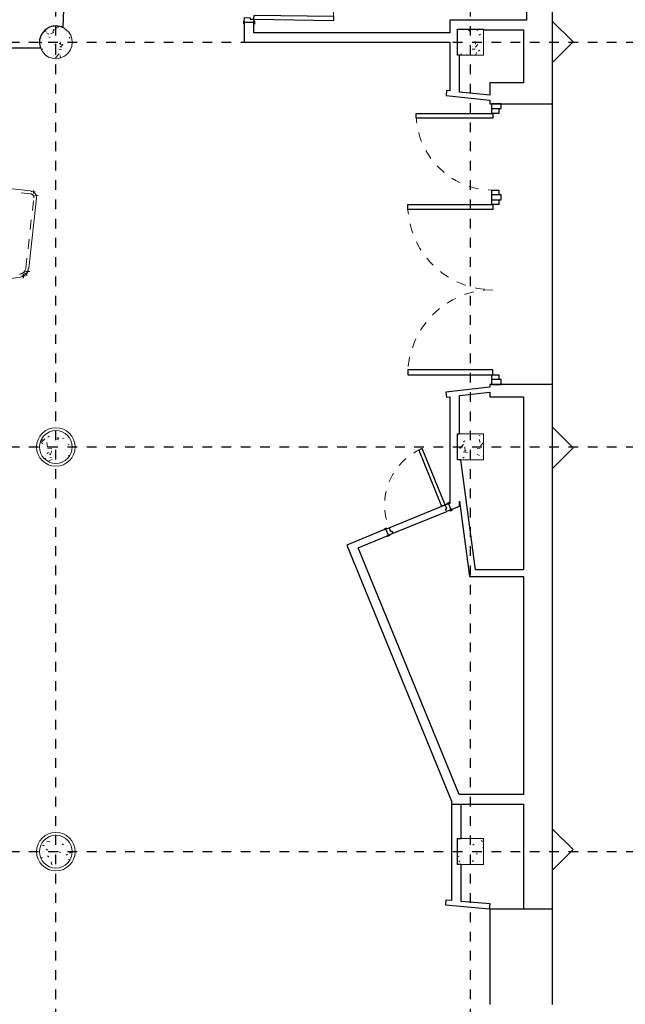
# Model space of a CAD drawing. Header units: metres. Extents: x -21.5 to 32.8, y -37.3 to -3.8.
# Tile 8 of 11: x 6.8 to 13.1, y -25.6 to -15.4. Entities that reach past the tile are written whole.
import ezdxf

# ---------------------------------------------------------------- set-up
doc = ezdxf.new("R2010")
doc.units = ezdxf.units.M
doc.linetypes.add('Ligne de quadrillage', pattern=[0.022225, 0.0127, -0.003175, 0.003175, -0.003175])
doc.linetypes.add('Tiret', pattern=[0.0025, 0.00125, -0.00125])
for name, color, linetype, lineweight in [('A-AREA', 250, 'Tiret', 100), ('A-DOOR', 250, 'Continuous', 25), ('A-DOOR-FRAM', 250, 'Continuous', 25), ('A-FLOR', 250, 'Continuous', 25), ('A-GENM', 250, 'Continuous', 18), ('A-GLAZ-CWMG', 250, 'Continuous', 18), ('A-WALL', 250, 'Continuous', 25), ('I-WALL', 250, 'Continuous', 25), ('S-COLS', 250, 'Continuous', 18), ('S-GRID', 250, 'Continuous', 30), ('S-STRS', 250, 'Continuous', 18)]:
    doc.layers.add(name, color=color, linetype=linetype, lineweight=lineweight)
pattern_1 = [(50, (0, 0), (0.3647987, -0.031967), [0.038, -0.419]), (355, (0, 0), (-0.070921, 0.382637), [0.03, -0.335]), (100.451, (0.03, -0.003), (0.294358, 0.3502047), [0.032, -0.356]), (46.184, (0, 0.102), (0.542072, -0.083569), [0.057, -0.629]), (96.636, (0.045, 0.095), (0.474956, 0.495204), [0.049, -0.534]), (351.184, (0, 0.102), (0.47449, 0.495128), [0.046, -0.503]), (21, (0.051, 0.076), (0.3035623, -0.204817), [0.038, -0.419]), (326, (0.051, 0.076), (0.1234774, 0.369045), [0.03, -0.335]), (71.451, (0.076, 0.059), (0.427234, 0.1635883), [0.032, -0.356]), (37.5, (0, 0), (0.0065432, 0.1688822), [0.017, -0.314, 0.017, -0.324, -0.337]), (37.5, (0, 0), (0.0065432, 0.1688822), [-0.672, 0.017, -0.32]), (7.5, (0, 0), (0.1340145, 0.2002052), [0.017, -0.177, 0.017, -0.307, -0.128]), (7.5, (0, 0), (0.1340145, 0.2002052), [-0.518, 0.017, -0.112]), (327.5, (-0.113, 0), (0.27126974, -0.0115642), [0.017, -0.11, 0.017, -0.379, -0.526]), (327.5, (-0.113, 0), (0.27126974, -0.0115642), [-0.523, 0.017, -0.509]), (317.5, (-0.164, 0), (0.2964495, 0.0511634), [0.017, -0.148, 0.017, -0.246, -0.373]), (317.5, (-0.164, 0), (0.2964495, 0.0511634), [-0.428, 0.017, -0.357])]

# ---------------------------------------------------------------- blocks, each defined once
blk = doc.blocks.new('Poteau béton - Arrondi - 340-523961-Niveau 0')
at = {"layer": 'S-COLS'}
h = blk.add_hatch(dxfattribs=at)
h.set_pattern_fill('FP_2', color=256, style=0, pattern_type=2)
h.set_pattern_definition([(50, (-7.171, 19.816), (0.3647987, -0.031967), [0.038, -0.419]), (355, (-7.171, 19.816), (-0.070921, 0.382637), [0.03, -0.335]), (100.451, (-7.141, 19.813), (0.294358, 0.350205), [0.032, -0.356]), (46.184, (-7.171, 19.918), (0.542072, -0.083569), [0.057, -0.629]), (96.636, (-7.126, 19.911), (0.474956, 0.495204), [0.049, -0.534]), (351.184, (-7.171, 19.918), (0.47449, 0.495128), [0.046, -0.503]), (21, (-7.12, 19.892), (0.3035623, -0.204817), [0.038, -0.419]), (326, (-7.12, 19.892), (0.1234774, 0.369045), [0.03, -0.335]), (71.451, (-7.095, 19.875), (0.427234, 0.1635883), [0.032, -0.356]), (37.5, (-7.171, 19.816), (0.0065432, 0.1688822), [0.017, -0.314, 0.017, -0.324, -0.337]), (37.5, (-7.171, 19.816), (0.0065432, 0.1688822), [-0.672, 0.017, -0.32]), (7.5, (-7.171, 19.816), (0.1340145, 0.2002052), [0.017, -0.177, 0.017, -0.307, -0.128]), (7.5, (-7.171, 19.816), (0.1340145, 0.2002052), [-0.518, 0.017, -0.112]), (327.5, (-7.284, 19.816), (0.2712697, -0.0115642), [0.017, -0.11, 0.017, -0.379, -0.526]), (327.5, (-7.284, 19.816), (0.2712697, -0.0115642), [-0.523, 0.017, -0.509]), (317.5, (-7.335, 19.816), (0.2964495, 0.0511634), [0.017, -0.148, 0.017, -0.246, -0.373]), (317.5, (-7.335, 19.816), (0.2964495, 0.0511634), [-0.428, 0.017, -0.357])])
h.paths.add_polyline_path([(0, -0.17), (0.044, -0.164), (0.085, -0.147), (0.12, -0.12), (0.147, -0.085), (0.164, -0.044), (0.17, 0), (0.164, 0.044), (0.147, 0.085), (0.12, 0.12), (0.085, 0.147), (0.044, 0.164), (0, 0.17), (-0.044, 0.164), (-0.085, 0.147), (-0.12, 0.12), (-0.147, 0.085), (-0.164, 0.044), (-0.17, 0), (-0.164, -0.044), (-0.147, -0.085), (-0.12, -0.12), (-0.085, -0.147), (-0.044, -0.164)])
for start, end in [(360, 180), (180, 360)]:
    blk.add_arc((0, 0), 0.17, start, end, dxfattribs=at)
blk = doc.blocks.new('Poteau béton - Arrondi - 340-338228-Niveau 0')
at = {"layer": 'S-COLS'}
h = blk.add_hatch(dxfattribs=at)
h.set_pattern_fill('FP_3', color=256, style=0, pattern_type=2)
h.set_pattern_definition([(50, (-7.171, 24.016), (0.3647987, -0.031967), [0.038, -0.419]), (355, (-7.171, 24.016), (-0.070921, 0.382637), [0.03, -0.335]), (100.451, (-7.141, 24.013), (0.294358, 0.3502047), [0.032, -0.356]), (46.184, (-7.171, 24.118), (0.542072, -0.083569), [0.057, -0.629]), (96.636, (-7.126, 24.111), (0.474956, 0.495204), [0.049, -0.534]), (351.184, (-7.171, 24.118), (0.47449, 0.495128), [0.046, -0.503]), (21, (-7.12, 24.092), (0.3035623, -0.204817), [0.038, -0.419]), (326, (-7.12, 24.092), (0.1234774, 0.369045), [0.03, -0.335]), (71.451, (-7.095, 24.075), (0.427234, 0.1635883), [0.032, -0.356]), (37.5, (-7.171, 24.016), (0.0065432, 0.1688822), [0.017, -0.314, 0.017, -0.324, -0.337]), (37.5, (-7.171, 24.016), (0.0065432, 0.1688822), [-0.672, 0.017, -0.32]), (7.5, (-7.171, 24.016), (0.1340145, 0.2002052), [0.017, -0.177, 0.017, -0.307, -0.128]), (7.5, (-7.171, 24.016), (0.1340145, 0.2002052), [-0.518, 0.017, -0.112]), (327.5, (-7.284, 24.016), (0.2712697, -0.0115642), [0.017, -0.11, 0.017, -0.379, -0.526]), (327.5, (-7.284, 24.016), (0.2712697, -0.0115642), [-0.523, 0.017, -0.509]), (317.5, (-7.335, 24.016), (0.2964495, 0.0511634), [0.017, -0.148, 0.017, -0.246, -0.373]), (317.5, (-7.335, 24.016), (0.2964495, 0.0511634), [-0.428, 0.017, -0.357])])
h.paths.add_polyline_path([(0, -0.17), (0.044, -0.164), (0.085, -0.147), (0.12, -0.12), (0.147, -0.085), (0.164, -0.044), (0.17, 0), (0.164, 0.044), (0.147, 0.085), (0.12, 0.12), (0.085, 0.147), (0.044, 0.164), (0, 0.17), (-0.044, 0.164), (-0.085, 0.147), (-0.12, 0.12), (-0.147, 0.085), (-0.164, 0.044), (-0.17, 0), (-0.164, -0.044), (-0.147, -0.085), (-0.12, -0.12), (-0.085, -0.147), (-0.044, -0.164)])
for start, end in [(360, 180), (180, 360)]:
    blk.add_arc((0, 0), 0.17, start, end, dxfattribs=at)
blk = doc.blocks.new('Int_ Simple - PP _0_83m x 2_04m_-299284-Niveau 0')
at = {"layer": 'A-DOOR'}
for p, q in [((0.38, 0.88), (0.34, 0.88)), ((0.34, 0.88), (0.34, 0.05)), ((0.38, 0.05), (0.38, 0.88)), ((0.38, 0.05), (0.34, 0.05))]:
    blk.add_line(p, q, dxfattribs=at)
at = {"layer": 'A-DOOR', "lineweight": 35}
for p, q in [((-0.5, 0.05), (-0.5, 0.055)), ((-0.5, 0.055), (-0.47, 0.055)), ((-0.47, 0.05), (-0.5, 0.05)), ((-0.47, 0.055), (-0.47, 0.05)), ((0.4, 0.05), (0.4, 0.055)), ((0.4, 0.055), (0.43, 0.055)), ((0.43, 0.05), (0.4, 0.05)), ((0.43, 0.055), (0.43, 0.05)), ((-0.5, -0.055), (-0.5, -0.05)), ((-0.5, -0.05), (-0.47, -0.05)), ((-0.47, -0.055), (-0.5, -0.055)), ((-0.47, -0.05), (-0.47, -0.055)), ((0.4, -0.055), (0.4, -0.05)), ((0.4, -0.05), (0.43, -0.05)), ((0.43, -0.055), (0.4, -0.055)), ((0.43, -0.05), (0.43, -0.055))]:
    blk.add_line(p, q, dxfattribs=at)
at = {"layer": 'A-DOOR', "linetype": 'Tiret', "lineweight": 18}
blk.add_arc((0.38, 0.05), 0.83, 90, 180, dxfattribs=at)
at = {"layer": 'A-DOOR-FRAM'}
for p, q in [((-0.485, 0.05), (-0.45, 0.05)), ((-0.485, -0.05), (-0.485, 0.05)), ((-0.45, 0.05), (-0.45, 0.01)), ((-0.45, 0.01), (-0.435, 0.01)), ((-0.435, 0.01), (-0.435, -0.05)), ((0.365, 0.01), (0.38, 0.01)), ((0.365, -0.05), (0.365, 0.01)), ((0.38, 0.05), (0.415, 0.05)), ((0.38, 0.01), (0.38, 0.05)), ((0.415, 0.05), (0.415, -0.05)), ((-0.435, -0.05), (-0.485, -0.05)), ((0.415, -0.05), (0.365, -0.05))]:
    blk.add_line(p, q, dxfattribs=at)
blk = doc.blocks.new('Int_ Simple - PP _0_63m x 2_04m_-301956-Niveau 0')
at = {"layer": 'A-DOOR'}
for p, q in [((0.28, 0.665), (0.24, 0.665)), ((0.24, 0.665), (0.24, 0.035)), ((0.28, 0.035), (0.28, 0.665)), ((0.28, 0.035), (0.24, 0.035))]:
    blk.add_line(p, q, dxfattribs=at)
at = {"layer": 'A-DOOR', "lineweight": 35}
for p, q in [((-0.4, 0.035), (-0.4, 0.04)), ((-0.4, 0.04), (-0.37, 0.04)), ((-0.37, 0.035), (-0.4, 0.035)), ((-0.37, 0.04), (-0.37, 0.035)), ((0.3, 0.035), (0.3, 0.04)), ((0.3, 0.04), (0.33, 0.04)), ((0.33, 0.035), (0.3, 0.035)), ((0.33, 0.04), (0.33, 0.035)), ((-0.4, -0.04), (-0.4, -0.035)), ((-0.4, -0.035), (-0.37, -0.035)), ((-0.37, -0.04), (-0.4, -0.04)), ((-0.37, -0.035), (-0.37, -0.04)), ((0.3, -0.04), (0.3, -0.035)), ((0.3, -0.035), (0.33, -0.035)), ((0.33, -0.04), (0.3, -0.04)), ((0.33, -0.035), (0.33, -0.04))]:
    blk.add_line(p, q, dxfattribs=at)
at = {"layer": 'A-DOOR', "linetype": 'Tiret', "lineweight": 18}
blk.add_arc((0.28, 0.035), 0.63, 90, 180, dxfattribs=at)
at = {"layer": 'A-DOOR-FRAM'}
for p, q in [((-0.385, 0.035), (-0.35, 0.035)), ((-0.385, -0.035), (-0.385, 0.035)), ((-0.35, 0.035), (-0.35, -0.005)), ((0.28, 0.035), (0.315, 0.035)), ((0.28, -0.005), (0.28, 0.035)), ((0.315, 0.035), (0.315, -0.035)), ((-0.335, -0.035), (-0.385, -0.035)), ((-0.35, -0.005), (-0.335, -0.005)), ((-0.335, -0.005), (-0.335, -0.035)), ((0.265, -0.005), (0.28, -0.005)), ((0.265, -0.035), (0.265, -0.005)), ((0.315, -0.035), (0.265, -0.035))]:
    blk.add_line(p, q, dxfattribs=at)
blk = doc.blocks.new('Simple vitrée 1 - Simple vitrée 1-305746-Niveau 0')
at = {"layer": 'A-DOOR'}
for p, q in [((-0.398, -0.035), (-0.348, -0.035)), ((-0.398, -0.831), (-0.398, -0.035)), ((-0.348, -0.035), (-0.348, -0.831)), ((-0.348, -0.831), (-0.398, -0.831))]:
    blk.add_line(p, q, dxfattribs=at)
at = {"layer": 'A-DOOR', "linetype": 'Tiret', "lineweight": 18}
blk.add_arc((-0.398, -0.035), 0.796, 270, 359.2802, dxfattribs=at)
at = {"layer": 'A-DOOR-FRAM'}
for p, q in [((-0.448, 0.025), (-0.398, 0.025)), ((-0.448, -0.045), (-0.448, 0.025)), ((-0.398, 0.025), (-0.398, -0.045)), ((0.398, -0.045), (0.398, 0.025)), ((0.398, 0.025), (0.448, 0.025)), ((0.448, 0.025), (0.448, -0.045)), ((-0.398, -0.045), (-0.448, -0.045)), ((0.448, -0.045), (0.398, -0.045))]:
    blk.add_line(p, q, dxfattribs=at)
blk = doc.blocks.new('Meneau rectangulaire - 100 x 25mm-305715-Niveau 0')
at = {"layer": 'A-GLAZ-CWMG', "lineweight": 25}
for p, q in [((0, 0.05), (-0.05, 0.05)), ((-0.05, 0.05), (-0.05, 0.045)), ((0, -0.05), (0, 0.05)), ((-0.05, -0.025), (-0.05, -0.05)), ((-0.05, -0.05), (0, -0.05))]:
    blk.add_line(p, q, dxfattribs=at)
blk = doc.blocks.new('Meneau rectangulaire - 100 x 25mm-305709-Niveau 0')
at = {"layer": 'A-GLAZ-CWMG', "lineweight": 25}
for p, q in [((-0.05, 0.05), (0, 0.05)), ((-0.05, 0.045), (-0.05, 0.05)), ((0, 0.05), (0, -0.05)), ((-0.05, -0.05), (-0.05, -0.025)), ((0, -0.05), (-0.05, -0.05))]:
    blk.add_line(p, q, dxfattribs=at)
blk = doc.blocks.new('Double vitrée1 - Double vitrée1-305744-Niveau 0')
at = {"layer": 'A-DOOR'}
for p, q in [((-0.883, -0.035), (-0.833, -0.035)), ((-0.883, -0.918), (-0.883, -0.035)), ((-0.833, -0.035), (-0.833, -0.918)), ((0.833, -0.035), (0.833, -0.918)), ((0.883, -0.035), (0.833, -0.035)), ((0.883, -0.918), (0.883, -0.035)), ((-0.833, -0.918), (-0.883, -0.918)), ((0.833, -0.918), (0.883, -0.918))]:
    blk.add_line(p, q, dxfattribs=at)
at = {"layer": 'A-DOOR', "linetype": 'Tiret', "lineweight": 18}
for centre, start, end in [((-0.883, -0.035), 270, 0), ((0.883, -0.035), 180, 270)]:
    blk.add_arc(centre, 0.883, start, end, dxfattribs=at)
at = {"layer": 'A-DOOR-FRAM'}
for p, q in [((-0.933, 0.025), (-0.883, 0.025)), ((-0.933, -0.045), (-0.933, 0.025)), ((-0.883, 0.025), (-0.883, -0.045)), ((0.883, -0.045), (0.883, 0.025)), ((0.883, 0.025), (0.933, 0.025)), ((0.933, 0.025), (0.933, -0.045)), ((-0.883, -0.045), (-0.933, -0.045)), ((0.933, -0.045), (0.883, -0.045))]:
    blk.add_line(p, q, dxfattribs=at)
blk = doc.blocks.new('Meneau rectangulaire - 100 x 25mm-305739-Niveau 0')
at = {"layer": 'A-GLAZ-CWMG', "lineweight": 25}
for p, q in [((-0.025, 0.05), (0.025, 0.05)), ((-0.025, 0.045), (-0.025, 0.05)), ((0.025, 0.05), (0.025, 0.045)), ((-0.025, -0.05), (-0.025, -0.025)), ((0.025, -0.05), (-0.025, -0.05)), ((0.025, -0.025), (0.025, -0.05))]:
    blk.add_line(p, q, dxfattribs=at)
blk = doc.blocks.new('Modèles génériques 3 - Modèles génériques 1-356471-Niveau 0')
at = {"layer": 'A-GENM'}
for start, end in [(360, 180), (180, 0)]:
    blk.add_arc((-1.229, -24.016), 0.2, start, end, dxfattribs=at)
blk = doc.blocks.new('Modèles génériques 4 - Modèles génériques 1-356667-Niveau 0')
at = {"layer": 'A-GENM'}
for start, end in [(360, 180), (180, 0)]:
    blk.add_arc((-1.229, -24.016), 0.2, start, end, dxfattribs=at)
blk = doc.blocks.new('décoration6 - décoration-622871-Niveau 0')
at = {"layer": 'A-GENM'}
for p, q in [((20.206, -28.008), (20.206, -28.435)), ((20.419, -28.221), (20.206, -28.008)), ((20.206, -28.435), (20.419, -28.221))]:
    blk.add_line(p, q, dxfattribs=at)
blk = doc.blocks.new('décoration7 - décoration-622906-Niveau 0')
at = {"layer": 'A-GENM'}
for p, q in [((20.206, -28.008), (20.206, -28.435)), ((20.419, -28.221), (20.206, -28.008)), ((20.206, -28.435), (20.419, -28.221))]:
    blk.add_line(p, q, dxfattribs=at)
blk = doc.blocks.new('décoration8 - décoration-622923-Niveau 0')
at = {"layer": 'A-GENM'}
for p, q in [((20.206, -28.008), (20.206, -28.435)), ((20.419, -28.221), (20.206, -28.008)), ((20.206, -28.435), (20.419, -28.221))]:
    blk.add_line(p, q, dxfattribs=at)

msp = doc.modelspace()

# ---------------------------------------------------------------- hatches: boundary and pattern name
at = {"layer": 'S-COLS'}
h = msp.add_hatch(dxfattribs=at)
h.set_pattern_fill('FP_1', color=256, style=0, pattern_type=2)
h.set_pattern_definition(pattern_1)
h.paths.add_polyline_path([(7.18, -15.786), (7.222, -15.778), (7.261, -15.76), (7.294, -15.733), (7.32, -15.698), (7.336, -15.659), (7.341, -15.616), (7.337, -15.579), (7.325, -15.543), (7.305, -15.512), (7.279, -15.485), (7.248, -15.464), (7.212, -15.451), (7.173, -15.446), (7.135, -15.45), (7.098, -15.462), (7.066, -15.483), (7.039, -15.51), (7.018, -15.542), (7.005, -15.578), (7.001, -15.616), (7.004, -15.646), (7.012, -15.675), (7.032, -15.714), (7.061, -15.745), (7.096, -15.769), (7.137, -15.782)])
h = msp.add_hatch(dxfattribs=at)
h.set_pattern_fill('FP_1', color=256, style=0, pattern_type=2)
h.set_pattern_definition(pattern_1)
h.paths.add_polyline_path([(11.362, -15.751), (11.612, -15.751), (11.612, -15.481), (11.342, -15.481), (11.342, -15.751)])
h = msp.add_hatch(dxfattribs=at)
h.set_pattern_fill('FP_1', color=256, style=0, pattern_type=2)
h.set_pattern_definition(pattern_1)
h.paths.add_polyline_path([(11.375, -19.951), (11.612, -19.951), (11.612, -19.681), (11.342, -19.681), (11.342, -19.951), (11.362, -19.951)])
h = msp.add_hatch(dxfattribs=at)
h.set_pattern_fill('FP_1', color=256, style=0, pattern_type=2)
h.set_pattern_definition(pattern_1)
h.paths.add_polyline_path([(11.612, -24.151), (11.612, -23.881), (11.342, -23.881), (11.342, -24.151), (11.377, -24.151)])

# ---------------------------------------------------------------- linework, layer by layer
at = {"layer": 'A-AREA'}
for centre, radius, start, end in [((6.905, -17.226), 0.067, 58.4781, 63.5356), ((6.905, -17.226), 0.067, 13.4781, 18.5356), ((6.784, -17.949), 0.105, 295.6506, 301.0406), ((6.784, -17.949), 0.105, 312.9979, 319.041), ((6.784, -17.949), 0.105, 330.9983, 336.3882)]:
    msp.add_arc(centre, radius, start, end, dxfattribs=at)
at = {"layer": 'A-FLOR'}
for p, q in [((12.326, -19.167), (12.326, -16.254)), ((11.676, -24.608), (11.674, -24.608)), ((11.676, -24.612), (11.676, -24.608))]:
    msp.add_line(p, q, dxfattribs=at)
at = {"layer": 'A-WALL'}
for p, q in [((12.056, -12.563), (12.056, -15.386)), ((12.326, -15.486), (12.326, -12.563)), ((11.29, -23.524), (11.377, -23.524))]:
    msp.add_line(p, q, dxfattribs=at)
at = {"layer": 'I-WALL'}
for p, q in [((7.248, -15.464), (7.252, -15.274)), ((9.127, -15.425), (9.124, -15.616)), ((9.225, -15.516), (9.227, -15.427)), ((12.056, -15.386), (11.262, -15.386)), ((11.262, -15.386), (11.262, -15.516)), ((11.262, -15.516), (9.225, -15.516)), ((11.342, -15.481), (11.612, -15.481)), ((11.342, -15.751), (11.342, -15.481)), ((11.612, -15.481), (11.612, -15.486)), ((11.612, -15.486), (12.026, -15.486)), ((12.026, -15.486), (12.026, -16.036)), ((12.326, -16.254), (12.326, -15.486)), ((9.124, -15.616), (11.262, -15.616)), ((11.262, -15.616), (11.262, -16.121)), ((6.451, -15.675), (7.012, -15.675)), ((11.362, -15.751), (11.342, -15.751)), ((11.362, -16.132), (11.362, -15.751)), ((12.026, -16.036), (11.676, -16.036)), ((11.676, -16.036), (11.676, -16.165)), ((11.226, -16.117), (11.221, -16.167)), ((11.262, -16.121), (11.226, -16.117)), ((11.676, -16.165), (11.362, -16.132)), ((11.221, -16.167), (11.676, -16.215)), ((11.676, -16.215), (11.676, -16.254)), ((11.676, -16.254), (12.326, -16.254)), ((11.676, -19.197), (11.219, -19.248)), ((12.326, -19.167), (11.676, -19.167)), ((11.676, -19.167), (11.676, -19.197)), ((12.326, -25.603), (12.326, -19.167)), ((11.219, -19.248), (11.225, -19.298)), ((11.225, -19.298), (11.262, -19.294)), ((11.262, -19.294), (11.262, -20.397)), ((11.362, -19.283), (11.676, -19.248)), ((11.362, -19.681), (11.362, -19.283)), ((11.676, -19.248), (11.676, -19.297)), ((11.676, -19.297), (12.026, -19.297)), ((12.026, -19.297), (12.026, -21.09)), ((11.342, -19.951), (11.342, -19.681)), ((11.342, -19.681), (11.362, -19.681)), ((11.375, -19.951), (11.342, -19.951)), ((11.528, -21.09), (11.375, -19.951)), ((10.63, -20.655), (11.213, -20.417)), ((11.262, -20.397), (11.26, -20.398)), ((11.286, -20.463), (11.362, -20.432)), ((11.362, -20.432), (11.362, -20.38)), ((11.362, -20.38), (11.466, -21.16)), ((11.226, -20.488), (10.67, -20.715)), ((10.584, -20.674), (10.191, -20.835)), ((10.31, -20.862), (10.61, -20.739)), ((10.191, -20.835), (11.277, -23.492)), ((11.357, -23.424), (10.31, -20.862)), ((12.026, -21.09), (11.528, -21.09)), ((11.466, -21.16), (12.026, -21.16)), ((12.026, -21.16), (12.026, -23.424)), ((11.277, -23.492), (11.277, -24.523)), ((12.026, -23.424), (11.357, -23.424)), ((11.377, -23.524), (12.026, -23.524)), ((11.377, -23.881), (11.377, -23.524)), ((12.026, -23.524), (12.026, -24.612)), ((11.342, -24.151), (11.342, -23.881)), ((11.342, -23.881), (11.377, -23.881)), ((11.377, -24.151), (11.342, -24.151)), ((11.377, -24.532), (11.377, -24.151)), ((11.22, -24.518), (11.215, -24.568)), ((11.277, -24.523), (11.22, -24.518)), ((11.215, -24.568), (11.674, -24.608)), ((11.679, -24.558), (11.377, -24.532)), ((11.674, -24.608), (11.679, -24.558)), ((12.326, -24.612), (11.676, -24.612)), ((11.676, -24.612), (11.676, -25.603))]:
    msp.add_line(p, q, dxfattribs=at)
for start, end in [(115.4318, 180), (63.0723, 115.4318), (180, 200.427)]:
    msp.add_arc((7.171, -15.616), 0.17, start, end, dxfattribs=at)
at = {"layer": 'S-COLS'}
for p, q in [((11.612, -15.481), (11.342, -15.481)), ((11.342, -15.481), (11.342, -15.486)), ((11.342, -15.486), (11.342, -15.751)), ((11.612, -15.486), (11.612, -15.481)), ((11.612, -15.751), (11.612, -15.486)), ((11.342, -15.751), (11.362, -15.751)), ((11.362, -15.751), (11.612, -15.751)), ((11.362, -19.681), (11.342, -19.681)), ((11.342, -19.681), (11.342, -19.951)), ((11.612, -19.681), (11.362, -19.681)), ((11.612, -19.951), (11.612, -19.681)), ((11.342, -19.951), (11.362, -19.951)), ((11.362, -19.951), (11.375, -19.951)), ((11.375, -19.951), (11.612, -19.951)), ((11.377, -23.881), (11.342, -23.881)), ((11.342, -23.881), (11.342, -24.151)), ((11.612, -23.881), (11.377, -23.881)), ((11.612, -24.151), (11.612, -23.881)), ((11.342, -24.151), (11.377, -24.151)), ((11.377, -24.151), (11.612, -24.151))]:
    msp.add_line(p, q, dxfattribs=at)
at = {"layer": 'S-COLS', "flags": 128}
for points in [[(7.098, -15.462), (7.066, -15.483), (7.039, -15.51), (7.018, -15.542), (7.005, -15.578), (7.001, -15.616)], [(7.248, -15.464), (7.212, -15.451), (7.173, -15.446), (7.135, -15.45), (7.098, -15.462)], [(7.341, -15.616), (7.337, -15.579), (7.325, -15.543), (7.305, -15.512), (7.279, -15.485), (7.248, -15.464)], [(7.001, -15.616), (7.004, -15.646), (7.012, -15.675)], [(7.012, -15.675), (7.032, -15.713), (7.061, -15.745), (7.096, -15.769), (7.137, -15.782), (7.18, -15.786), (7.222, -15.778), (7.261, -15.76), (7.294, -15.733), (7.32, -15.698), (7.336, -15.659), (7.341, -15.616)]]:
    msp.add_lwpolyline(points, dxfattribs=at)
at = {"layer": 'S-GRID', "linetype": 'Ligne de quadrillage'}
for p, q in [((7.171, -37.347), (7.171, -4.451)), ((11.477, -37.347), (11.477, -4.451)), ((-21.508, -15.616), (32.124, -15.616)), ((-21.508, -19.816), (32.124, -19.816)), ((-21.508, -24.016), (32.124, -24.016))]:
    msp.add_line(p, q, dxfattribs=at)
at = {"layer": 'S-STRS'}
for p, q in [((6.912, -17.159), (6.583, -17.122)), ((6.889, -17.961), (6.971, -17.234)), ((5.24, -18.287), (6.8, -18.053))]:
    msp.add_line(p, q, dxfattribs=at)
at = {"layer": 'S-STRS', "linetype": 'Tiret'}
for p, q in [((6.909, -17.189), (6.588, -17.153)), ((6.859, -17.957), (6.942, -17.23))]:
    msp.add_line(p, q, dxfattribs=at)
at = {"layer": 'S-STRS'}
for centre, radius, start, end in [((6.905, -17.226), 0.067, 353.5069, 83.5069), ((6.784, -17.949), 0.105, 278.532, 353.5069)]:
    msp.add_arc(centre, radius, start, end, dxfattribs=at)
at = {"layer": 'S-STRS', "linetype": 'Tiret'}
for centre, radius, start, end in [((6.905, -17.226), 0.037, 353.5069, 83.5069), ((6.784, -17.949), 0.075, 278.532, 353.5069)]:
    msp.add_arc(centre, radius, start, end, dxfattribs=at)

# ---------------------------------------------------------------- block references
at = {"layer": 'A-DOOR'}
for name, p, rotation in [('Int_ Simple - PP _0_83m x 2_04m_-299284-Niveau 0', (9.183, -14.996), 269.1310862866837), ('Simple vitrée 1 - Simple vitrée 1-305746-Niveau 0', (11.743, -16.752), 269.9999999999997), ('Double vitrée1 - Double vitrée1-305744-Niveau 0', (11.743, -18.184), 269.9999999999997), ('Int_ Simple - PP _0_63m x 2_04m_-301956-Niveau 0', (10.967, -20.555), 22.22316099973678)]:
    msp.add_blockref(name, p, dxfattribs=dict(at, rotation=rotation))
at = {"layer": 'A-GENM'}
for name, p in [('décoration6 - décoration-622871-Niveau 0', (-7.879, 12.609)), ('Modèles génériques 4 - Modèles génériques 1-356667-Niveau 0', (8.4, 4.2)), ('décoration7 - décoration-622906-Niveau 0', (-7.879, 8.397)), ('décoration8 - décoration-622923-Niveau 0', (-7.879, 4.226)), ('Modèles génériques 3 - Modèles génériques 1-356471-Niveau 0', (8.4, 0))]:
    msp.add_blockref(name, p, dxfattribs=at)
at = {"layer": 'A-GLAZ-CWMG', "rotation": 89.99999999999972}
msp.add_blockref('Meneau rectangulaire - 100 x 25mm-305715-Niveau 0', (11.743, -16.254), dxfattribs=at)
at = {"layer": 'A-GLAZ-CWMG', "extrusion": (0, 0, -1), "rotation": 270.0000000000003}
for name, p in [('Meneau rectangulaire - 100 x 25mm-305739-Niveau 0', (-11.743, -17.225)), ('Meneau rectangulaire - 100 x 25mm-305709-Niveau 0', (-11.743, -19.167))]:
    msp.add_blockref(name, p, dxfattribs=at)
at = {"layer": 'S-COLS'}
for name, p in [('Poteau béton - Arrondi - 340-523961-Niveau 0', (7.171, -19.816)), ('Poteau béton - Arrondi - 340-338228-Niveau 0', (7.171, -24.016))]:
    msp.add_blockref(name, p, dxfattribs=at)

doc.saveas('drawing.dxf')
